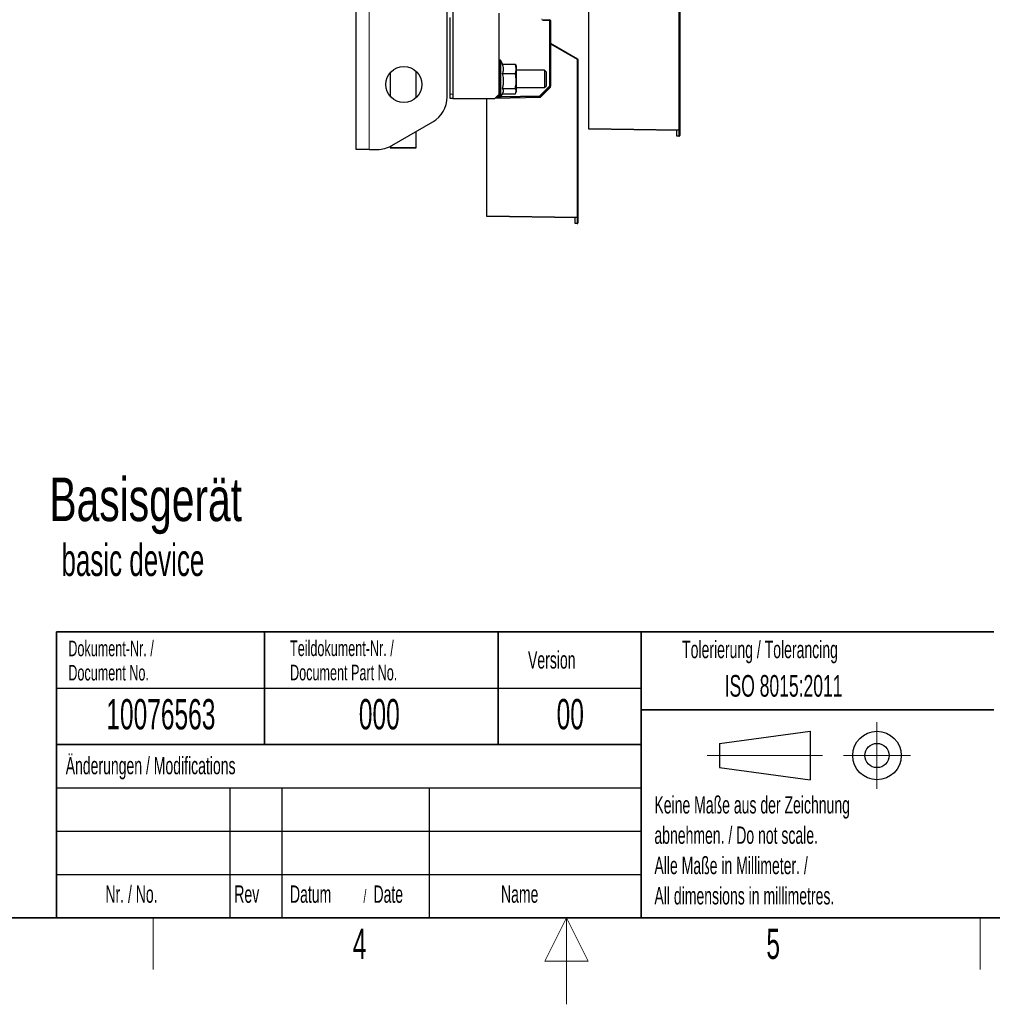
# Model space of a CAD drawing. Header units: millimetres. Extents: x 5 to 418, y 2 to 292.
# Tile 55 of 82: x 154 to 266, y 2 to 116. Entities that reach past the tile are written whole.
import ezdxf

# ---------------------------------------------------------------- set-up
doc = ezdxf.new("R2010")
doc.units = ezdxf.units.MM
doc.layers.add('SLD-0', color=7, linetype='Continuous')
doc.styles.add('SLDTEXTSTYLE0', font='TXT', dxfattribs={"width": 0.7})
doc.styles.add('SLDTEXTSTYLE1', font='TXT', dxfattribs={"width": 0.605})

msp = doc.modelspace()

# ---------------------------------------------------------------- linework, layer by layer
at = {"color": 7, "linetype": 'Continuous', "lineweight": 25}
for p, q in [((192.7093, 100.7016), (192.7093, 246.5349)), ((203.2093, 106.7638), (203.2093, 138.2183)), ((230.0593, 121.1782), (230.0593, 102.9561)), ((203.8759, 116.7599), (203.8759, 106.5933)), ((209.2093, 107.0933), (209.2093, 116.4266)), ((219.5593, 103.1379), (219.5593, 116.6998)), ((203.5426, 107.0933), (203.5426, 115.9266)), ((203.8759, 115.9266), (203.8759, 107.0933)), ((214.2911, 115.6827), (215.044, 115.6696)), ((215.1259, 115.5863), (215.1259, 108.0029)), ((215.1426, 114.3046), (215.1426, 112.9712)), ((215.1426, 112.9712), (218.2676, 111.167)), ((215.1426, 112.8759), (215.1426, 112.9712)), ((215.1426, 107.8879), (215.1426, 112.8759)), ((209.3228, 111.0099), (209.2926, 111.0099)), ((209.6359, 110.4525), (209.3984, 110.9618)), ((209.5786, 110.5541), (211.0831, 110.5541)), ((211.0831, 110.5541), (211.1192, 110.4502)), ((211.2093, 110.2599), (211.1312, 110.455)), ((218.3093, 111.0949), (218.3093, 92.8728)), ((196.6262, 109.5559), (196.6262, 106.8473)), ((199.6262, 106.6744), (199.6262, 109.7289)), ((199.6262, 106.6743), (199.6262, 109.7289)), ((209.5786, 109.4643), (211.0831, 109.4643)), ((211.2093, 107.952), (211.2093, 110.2599)), ((214.4593, 109.8433), (211.2093, 109.8433)), ((214.6259, 109.6766), (214.4593, 109.8433)), ((214.4593, 109.8433), (214.4593, 109.3433)), ((214.4593, 109.3433), (214.4593, 107.8433)), ((214.6259, 109.6766), (214.6259, 109.2599)), ((214.6259, 109.2599), (214.6259, 108.0099)), ((214.4593, 107.8433), (214.6259, 108.0099)), ((215.1426, 108.8183), (215.1259, 108.818)), ((215.1259, 108.3433), (215.1426, 108.3433)), ((203.5426, 106.5933), (203.5426, 107.0933)), ((208.7093, 106.5933), (209.2093, 107.0933)), ((209.2093, 106.7599), (209.2093, 107.0933)), ((209.3984, 106.7247), (209.6359, 107.2341)), ((209.5786, 107.7535), (211.0831, 107.7535)), ((209.5885, 107.1325), (211.0831, 107.1325)), ((211.1312, 107.2315), (211.2093, 107.4266)), ((211.2093, 107.4266), (211.2093, 107.952)), ((211.2093, 107.8433), (214.4593, 107.8433)), ((213.9789, 106.7242), (215.1426, 107.8879)), ((215.1015, 107.944), (213.9831, 106.8255)), ((215.1129, 107.9581), (215.1426, 107.9576)), ((203.8759, 106.5933), (203.5426, 106.5933)), ((203.8759, 106.5933), (208.7093, 106.5933)), ((207.8093, 93.0546), (207.8093, 106.5933)), ((208.7489, 106.6329), (213.9789, 106.7242)), ((209.22, 106.719), (208.8281, 106.7121)), ((209.2926, 106.6766), (209.3228, 106.6766)), ((213.9256, 106.8011), (209.3971, 106.7221)), ((213.8093, 106.7212), (213.8093, 106.7991)), ((213.9759, 106.8191), (213.9759, 106.7242)), ((196.8161, 101.1482), (201.5426, 103.877)), ((199.6262, 100.8723), (199.6262, 102.7706)), ((199.6262, 100.879), (199.6262, 102.7706)), ((219.5593, 103.0546), (219.5593, 103.1379)), ((229.9745, 102.8728), (219.5593, 103.0546)), ((229.7259, 102.2515), (229.7259, 102.8771)), ((230.0593, 102.9561), (230.0593, 102.306)), ((229.7259, 102.2271), (229.7259, 102.2515)), ((229.9745, 102.2227), (229.7259, 102.2271)), ((194.2093, 100.7016), (192.7093, 100.7016)), ((194.2093, 100.7016), (195.1494, 100.7016)), ((196.6262, 101.0466), (196.6262, 100.879)), ((196.6262, 100.879), (196.6262, 100.8723)), ((199.6262, 100.879), (196.6262, 100.879)), ((207.8093, 92.9712), (207.8093, 93.0546)), ((218.2245, 92.7894), (207.8093, 92.9712)), ((217.9759, 92.1681), (217.9759, 92.7938)), ((217.9759, 92.1437), (217.9759, 92.1681)), ((218.2245, 92.1394), (217.9759, 92.1437)), ((218.3093, 92.8728), (218.3093, 92.2227))]:
    msp.add_line(p, q, dxfattribs=at)
at = {"color": 7, "linetype": 'Continuous', "lineweight": 18}
for p, q in [((194.2093, 246.5349), (194.2093, 100.7016)), ((229.9774, 102.9561), (229.9774, 121.1782)), ((214.2897, 115.5994), (214.2911, 115.6827)), ((215.0426, 115.5863), (214.2897, 115.5994)), ((215.0426, 115.5863), (215.044, 115.6696)), ((215.0426, 108.0029), (215.0426, 115.5863)), ((215.1259, 115.5863), (215.0426, 115.5863)), ((218.2274, 111.0949), (215.1426, 112.8759)), ((209.2926, 111.0099), (209.2926, 106.6766)), ((209.3228, 106.6766), (209.3228, 111.0099)), ((209.3984, 110.9618), (209.3984, 106.7247)), ((218.2274, 92.8728), (218.2274, 111.0949)), ((218.3093, 111.0949), (218.2274, 111.0949)), ((213.9241, 106.8844), (215.0426, 108.0029)), ((215.0426, 108.0029), (215.1015, 107.944)), ((215.1259, 108.0029), (215.0426, 108.0029)), ((203.5426, 107.0933), (203.8759, 107.0933)), ((209.4363, 106.8061), (213.9241, 106.8844)), ((213.9241, 106.8844), (213.9256, 106.8011)), ((213.9241, 106.8844), (213.9831, 106.8255)), ((208.9129, 106.797), (209.2093, 106.8021)), ((219.5593, 103.1379), (229.9774, 102.9561)), ((229.9745, 102.2471), (229.9745, 102.8728)), ((229.9774, 102.9561), (230.0593, 102.9561)), ((229.7259, 102.2515), (229.9745, 102.2471)), ((207.8093, 93.0546), (218.2274, 92.8728)), ((217.9759, 92.1681), (218.2245, 92.1638)), ((218.2245, 92.1638), (218.2245, 92.7894)), ((218.2274, 92.8728), (218.3093, 92.8728))]:
    msp.add_line(p, q, dxfattribs=at)
at = {"color": 7, "linetype": 'Continuous', "lineweight": 25, "flags": 128}
msp.add_lwpolyline([(196.6262, 100.8723), (196.6569, 100.872), (196.7478, 100.8718), (196.8951, 100.8716), (197.0928, 100.8714), (197.3328, 100.8712), (197.6053, 100.8711), (197.8991, 100.871), (198.2022, 100.871), (198.5022, 100.8711), (198.7868, 100.8712), (199.0444, 100.8713), (199.2643, 100.8715), (199.4377, 100.8717), (199.5574, 100.8719), (199.6185, 100.8722), (199.6262, 100.8723)], dxfattribs=at)
at = {"color": 7, "linetype": 'Continuous', "lineweight": 25}
msp.add_circle((198.2093, 108.2016), 2.0833, dxfattribs=at)
at = {"color": 7, "linetype": 'Continuous', "lineweight": 18}
for centre, radius, start, end in [((214.2926, 115.766), 0.1667, 180, 269), ((217.0571, 111.7942), 1.3633, 329.13722, 332.609854), ((228.7817, 102.9561), 1.1957, 356.002642, 359.998576), ((230.4726, 102.2349), 0.4983, 178.596895, 181.403105), ((229.9859, 102.3211), 0.0749, 261.205432, 348.38327), ((218.7226, 92.1516), 0.4983, 178.596895, 181.403105), ((217.0317, 92.8728), 1.1957, 356.002642, 359.998576), ((218.2359, 92.2378), 0.0749, 261.205432, 348.38327)]:
    msp.add_arc(centre, radius, start, end, dxfattribs=at)
at = {"color": 7, "linetype": 'Continuous', "lineweight": 25}
for centre, radius, start, end in [((215.0426, 115.5863), 0.0833, 0, 89), ((214.8093, 114.3046), 0.3333, 0, 18.194872), ((209.2926, 110.9266), 0.0833, 90, 180), ((209.3228, 110.9266), 0.0833, 25, 90), ((218.2259, 111.0949), 0.0833, 0, 60), ((215.0426, 108.0029), 0.0833, 315, 0), ((199.8759, 106.7638), 3.3333, 300, 0), ((209.2926, 106.7599), 0.0833, 180, 270), ((209.3228, 106.7599), 0.0833, 270, 335), ((213.9241, 106.8844), 0.0833, 271, 315), ((229.9759, 102.9561), 0.0833, 269, 0), ((229.9759, 102.306), 0.0833, 269, 0), ((195.1494, 104.0349), 3.3333, 270, 300), ((218.2259, 92.8728), 0.0833, 269, 0), ((218.2259, 92.2227), 0.0833, 269, 0)]:
    msp.add_arc(centre, radius, start, end, dxfattribs=at)
for points, knots in [([(209.5786, 110.5541), (209.604, 110.4788), (209.6697, 110.2841), (209.7036, 109.958), (209.6505, 109.6688), (209.5929, 109.5051), (209.5786, 109.4643)], [0, 0, 0, 0, 0.20973456, 0.54275704, 0.88600789, 1, 1, 1, 1]), ([(211.0831, 109.4643), (211.0969, 109.5103), (211.1522, 109.6948), (211.1967, 110.0283), (211.1462, 110.3472), (211.0929, 110.5219), (211.0831, 110.5541)], [0, 0, 0, 0, 0.12803606, 0.51359861, 0.91031839, 1, 1, 1, 1]), ([(209.5786, 109.4643), (209.6192, 109.2607), (209.7016, 108.8474), (209.6854, 108.2662), (209.6102, 107.9053), (209.5786, 107.7535)], [0, 0, 0, 0, 0.35991924, 0.73073772, 1, 1, 1, 1]), ([(211.0831, 107.7535), (211.1225, 107.9912), (211.2024, 108.4738), (211.1608, 109.0519), (211.099, 109.3798), (211.0831, 109.4643)], [0, 0, 0, 0, 0.41855574, 0.85016189, 1, 1, 1, 1]), ([(209.5786, 107.7535), (209.6185, 107.6797), (209.6996, 107.5297), (209.6941, 107.3538), (209.642, 107.2571), (209.6308, 107.2365)], [0, 0, 0, 0, 0.43290761, 0.87892473, 1, 1, 1, 1]), ([(211.0831, 107.1325), (211.1225, 107.2188), (211.2024, 107.394), (211.1608, 107.6038), (211.099, 107.7229), (211.0831, 107.7535)], [0, 0, 0, 0, 0.41855574, 0.85016189, 1, 1, 1, 1])]:
    msp.add_open_spline(points, degree=3, knots=knots, dxfattribs=at)
at = {"layer": 'SLD-0', "lineweight": 35}
for p, q in [((158.1167, 45), (225.6167, 45)), ((158.1167, 45), (158.1167, 32)), ((182.1167, 45), (182.1167, 32)), ((209.1167, 45), (209.1167, 32)), ((225.6167, 45), (225.6167, 32)), ((225.6167, 45), (266.3305, 45)), ((225.6167, 45), (225.6167, 36)), ((225.6167, 36), (266.3305, 36)), ((225.6167, 36), (225.6167, 12)), ((158.1167, 32), (158.1167, 12)), ((158.1167, 32), (225.6167, 32)), ((225.6167, 32), (225.6167, 12)), ((26, 12), (408, 12)), ((158.1167, 12), (225.6167, 12)), ((225.6167, 12), (266.3305, 12))]:
    msp.add_line(p, q, dxfattribs=at)
at = {"layer": 'SLD-0'}
for p, q in [((158.1167, 38.5), (225.6167, 38.5)), ((158.1167, 27), (225.6167, 27)), ((178.1167, 27), (178.1167, 12)), ((184.1167, 27), (184.1167, 12)), ((201.1167, 27), (201.1167, 12)), ((158.1167, 22), (225.6167, 22)), ((158.1167, 17), (225.6167, 17))]:
    msp.add_line(p, q, dxfattribs=at)
at = {"layer": 'SLD-0', "lineweight": 18}
for p, q in [((252.8396, 34.5746), (252.8396, 26.8746)), ((233.2396, 30.7246), (246.5396, 30.7246)), ((248.9896, 30.7246), (256.6896, 30.7246)), ((169.25, 6), (169.25, 12)), ((217, 12), (214.5, 7)), ((217, 2), (217, 12)), ((219.5, 7), (217, 12)), ((264.75, 6), (264.75, 12)), ((214.5, 7), (219.5, 7))]:
    msp.add_line(p, q, dxfattribs=at)
at = {"layer": 'SLD-0', "lineweight": 25}
for p, q in [((234.6396, 32.1246), (245.1396, 33.5246)), ((245.1396, 33.5246), (245.1396, 27.9246)), ((158.1167, 32), (225.6167, 32)), ((234.6396, 32.1246), (234.6396, 29.3246)), ((234.6396, 29.3246), (245.1396, 27.9246))]:
    msp.add_line(p, q, dxfattribs=at)
for radius in [2.8, 1.4]:
    msp.add_circle((252.8396, 30.7246), radius, dxfattribs=at)

# ---------------------------------------------------------------- texts
at = {"layer": 'SLD-0', "color": 7, "attachment_point": 1}
for s, insert, char_height, style in [('Basisgerät', (157.2934, 62.8178), 5.02708, 'SLDTEXTSTYLE0'), ('basic device', (158.6825, 55.1587), 3.704167, 'SLDTEXTSTYLE1')]:
    msp.add_mtext(s, dxfattribs=dict(at, insert=insert, char_height=char_height, style=style))
at = {"layer": 'SLD-0', "style": 'SLDTEXTSTYLE1'}
for s, insert, char_height, attachment_point in [('Dokument-Nr. /', (159.4707, 43.9891), 1.8, 1), ('Teildokument-Nr. /', (185.0721, 44.0073), 1.8, 1), ('Tolerierung / Tolerancing', (230.3366, 43.9666), 2, 1), ('Version', (212.5452, 42.7601), 2, 1), ('Document No.', (159.4707, 41.1891), 1.8, 1), ('Document Part No.', (185.0721, 41.2073), 1.8, 1), ('ISO 8015:2011', (235.2515, 40.0185), 2.5, 1), ('10076563', (170.1557, 37.243), 3.5, 2), ('000', (195.3767, 37.243), 3.5, 2), ('00', (217.424, 37.2527), 3.5, 2), ('Änderungen / Modifications', (159.1698, 30.5619), 2, 1), ('Keine Maße aus der Zeichnung', (227.1404, 26.0307), 2, 1), ('abnehmen. / Do not scale.', (227.1404, 22.5307), 2, 1), ('Alle Maße in Millimeter. /', (227.1404, 19.0307), 2, 1), ('Nr. / No.', (163.7532, 15.7244), 2, 1), ('Rev', (178.6351, 15.7244), 2, 1), ('Datum', (185.0629, 15.7244), 2, 1), ('/', (193.5459, 15.2243), 1.5, 1), ('Date', (194.7022, 15.7244), 2, 1), ('Name', (209.4275, 15.729), 2, 1), ('All dimensions in millimetres.', (227.1404, 15.5307), 2, 1), ('4', (193.1027, 10.743), 3.5, 2), ('5', (240.8527, 10.743), 3.5, 2)]:
    msp.add_mtext(s, dxfattribs=dict(at, insert=insert, char_height=char_height, attachment_point=attachment_point))

doc.saveas('drawing.dxf')
